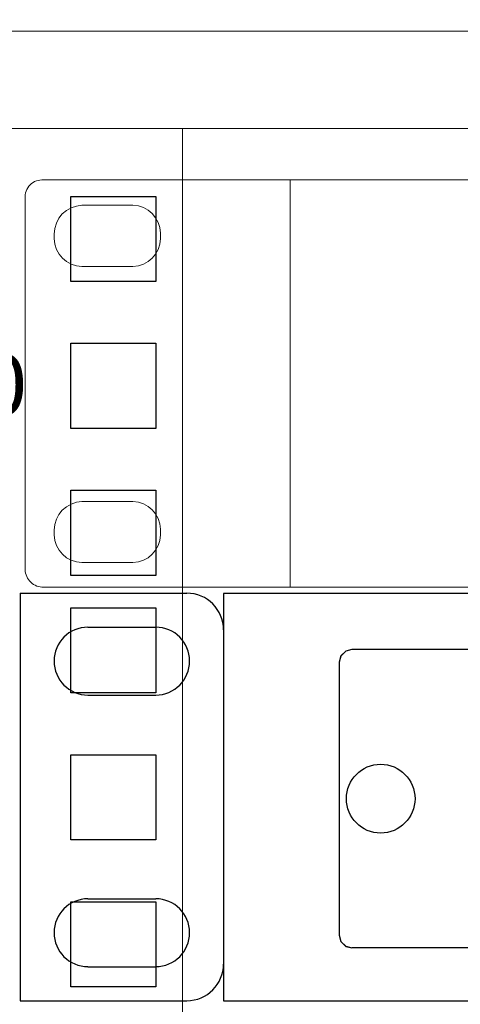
# Model space of a CAD drawing. Header units: millimetres. Extents: x 83969 to 163860, y -22594 to 4849.
# Tile 96 of 108: x 163505 to 163508, y -21347 to -21340. Entities that reach past the tile are written whole.
import ezdxf
from ezdxf.enums import TextEntityAlignment as Align

# ---------------------------------------------------------------- set-up
doc = ezdxf.new("R2010")
doc.units = ezdxf.units.MM
doc.layers.get('0').update_dxf_attribs({"color": 251, "lineweight": 0})
for name, color, linetype in [('! PT Instalacja niskoprądowa', 1, 'Continuous'), ('! PT Opisy Legenda 2', 7, 'Continuous'), ('! PT Wyposażenie szafy RACK', 7, 'Continuous'), ('00 CCTV IP - MIWI', 10, 'Continuous')]:
    doc.layers.add(name, color=color, linetype=linetype)
doc.layers.add('BKT_szafy', color=7, linetype='Continuous', lineweight=5)
doc.layers.add('BKT_szafy_numeracja', color=7, linetype='Continuous', lineweight=5)
doc.styles.get("Standard").update_dxf_attribs({"font": 'arial.ttf'})

# ---------------------------------------------------------------- blocks, each defined once
blk = doc.blocks.new('Panel QuickNet na 4 sloty_1U')
at = {"color": 0}
for p, q in [((0, 4.445), (0, 0)), ((0, 4.445), (1.822, 4.445)), ((46.672, 4.445), (2.222, 4.443)), ((2.222, 4.443), (2.222, 0)), ((0.741, 4.075), (1.482, 4.075)), ((2.222, 4.045), (2.222, 0.4)), ((3.504, 3.76), (3.486, 3.692)), ((3.557, 3.812), (3.504, 3.76)), ((3.624, 3.83), (3.557, 3.812)), ((13.419, 3.83), (3.624, 3.83)), ((3.486, 3.692), (3.486, 0.716)), ((0.741, 3.334), (1.482, 3.334)), ((0.741, 1.111), (1.482, 1.111)), ((3.486, 0.716), (3.504, 0.645)), ((3.504, 0.645), (3.557, 0.593)), ((3.557, 0.593), (3.624, 0.575)), ((13.419, 0.575), (3.624, 0.575)), ((0.741, 0.37), (1.482, 0.37)), ((0, 0), (1.822, 0)), ((2.222, 0), (46.672, 0))]:
    blk.add_line(p, q, dxfattribs=at)
for centre, radius, start, end in [((1.822, 4.045), 0.4, 0, 90), ((0.741, 3.704), 0.37, 90, 270), ((1.482, 3.704), 0.37, 270, 90), ((0.741, 0.741), 0.37, 90, 270), ((1.482, 0.741), 0.37, 270, 90), ((1.822, 0.4), 0.4, 270, 0)]:
    blk.add_arc(centre, radius, start, end, dxfattribs=at)
blk = doc.blocks.new('FAP - 6xLC_poziom')
at = {"color": 0}
for p, q in [((0.071, 3.237), (0.018, 3.185)), ((0.138, 3.256), (0.071, 3.237)), ((9.933, 3.256), (0.138, 3.256)), ((0.018, 3.185), (0, 3.117)), ((0, 3.117), (0, 0.141)), ((0, 0.141), (0.018, 0.071)), ((0.018, 0.071), (0.071, 0.018)), ((0.071, 0.018), (0.138, 0)), ((9.933, 0), (0.138, 0))]:
    blk.add_line(p, q, dxfattribs=at)
blk.add_circle((0.452, 1.629), 0.375, dxfattribs=at)
blk = doc.blocks.new('A$7E6A6014D2D5')
at = {"layer": '00 CCTV IP - MIWI', "color": 234, "lineweight": 0}
for points in [[(-3045.3, -279.4), (-3045.3, -279.4), (-3045.3, -279.4), (-3045.3, -279.4), (3032.9, -279.4), (3032.9, -279.4), (3032.9, -279.4, 0.41425), (3058.3, -254), (3058.3, -254), (3058.3, 254, 0.414021), (3032.9, 279.4), (3032.9, 279.4), (-3045.3, 279.4, 0.457803), (-3070.7, 254), (-3070.7, 254), (-3070.7, -255.3, 0.414214), (-3045.3, -279.4), (-3045.3, -279.4)], [(-2992.6, 244.5), (-2992.6, 244.5), (-2922.8, 244.5, -0.401538), (-2884.7, 206.4), (-2884.7, 206.4), (-2884.7, 198.8, -0.401538), (-2922.8, 160.7), (-2922.8, 160.7), (-2992.6, 160.7, -0.401538), (-3030.7, 198.8), (-3030.7, 198.8), (-3030.7, 205.1, -0.409645), (-2992.6, 244.5), (-2992.6, 244.5)], [(-2992.6, -161.9), (-2992.6, -161.9), (-2922.8, -161.9, -0.401538), (-2884.7, -200), (-2884.7, -200), (-2884.7, -207.6, -0.401538), (-2922.8, -245.7), (-2922.8, -245.7), (-2992.6, -245.7, -0.401538), (-3030.7, -207.6), (-3030.7, -207.6), (-3030.7, -201.3, -0.409645), (-2992.6, -161.9), (-2992.6, -161.9)]]:
    blk.add_lwpolyline(points, format="xyb", dxfattribs=at)
blk.add_lwpolyline([(-2706.9, -279.4), (2706.9, -279.4), (2706.9, 279.4), (-2706.9, 279.4)], close=True, dxfattribs=at)
blk = doc.blocks.new('1U_szafa')
at = {"layer": '00 CCTV IP - MIWI', "color": 7}
for points in [[(9291, 2032.2), (9300.2, 2032.2), (9300.2, 2023), (9291, 2023), (9291, 2032.2)], [(9291, 2016.33), (9300.2, 2016.33), (9300.2, 2007.13), (9291, 2007.13), (9291, 2016.33)], [(9291, 2000.45), (9300.2, 2000.45), (9300.2, 1991.25), (9291, 1991.25), (9291, 2000.45)]]:
    blk.add_lwpolyline(points, dxfattribs=at)
blk = doc.blocks.new('Szafa rack 20U')
at = {"layer": 'BKT_szafy'}
for points in [[(-381.317, 613.656), (-0.317, 613.656), (-0.317, 612.068), (-381.317, 612.068)], [(-26.035, 605.401), (-354.965, 605.401), (-354.965, 612.068), (-26.035, 612.068)], [(-354.965, 605.401), (-333.375, 605.401), (-333.375, 36.513), (-354.965, 36.513)]]:
    blk.add_lwpolyline(points, close=True, dxfattribs=at)
at = {"layer": 'BKT_szafy', "xscale": 0.635, "yscale": 0.635, "zscale": 0.635}
for p in [(-6240.843, -689.702), (-6240.843, -717.927)]:
    blk.add_blockref('1U_szafa', p, dxfattribs=at)
at = {"layer": '! PT Instalacja niskoprądowa'}
blk.add_attdef('NAZWA_SZAFY', text='', height=20, dxfattribs=at).set_placement((-377.652, 659.981), align=Align.MIDDLE_LEFT)
at = {"layer": 'BKT_szafy_numeracja', "insert": (-350.606, 589.918), "char_height": 4.191, "width": 4.445, "attachment_point": 1}
blk.add_mtext('20', dxfattribs=at)

msp = doc.modelspace()

# ---------------------------------------------------------------- block references
at = {"layer": '! PT Opisy Legenda 2', "xscale": 0.6288110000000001, "yscale": 0.6288110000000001, "zscale": 0.6288110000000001}
for name, p in [('Panel QuickNet na 4 sloty_1U', (163504.9957, -21346.6902)), ('FAP - 6xLC_poziom', (163507.1878, -21346.3289))]:
    msp.add_blockref(name, p, dxfattribs=at)
at = {"layer": '! PT Wyposażenie szafy RACK', "color": 7, "xscale": 0.1, "yscale": 0.1, "zscale": 0.1}
msp.add_blockref('Szafa rack 20U', (163539.4491, -21401.2474), dxfattribs=at)
at = {"xscale": 0.005000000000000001, "yscale": 0.005000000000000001, "zscale": 0.005000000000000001}
msp.add_blockref('A$7E6A6014D2D5', (163520.384, -21342.457), dxfattribs=at)

doc.saveas('drawing.dxf')
